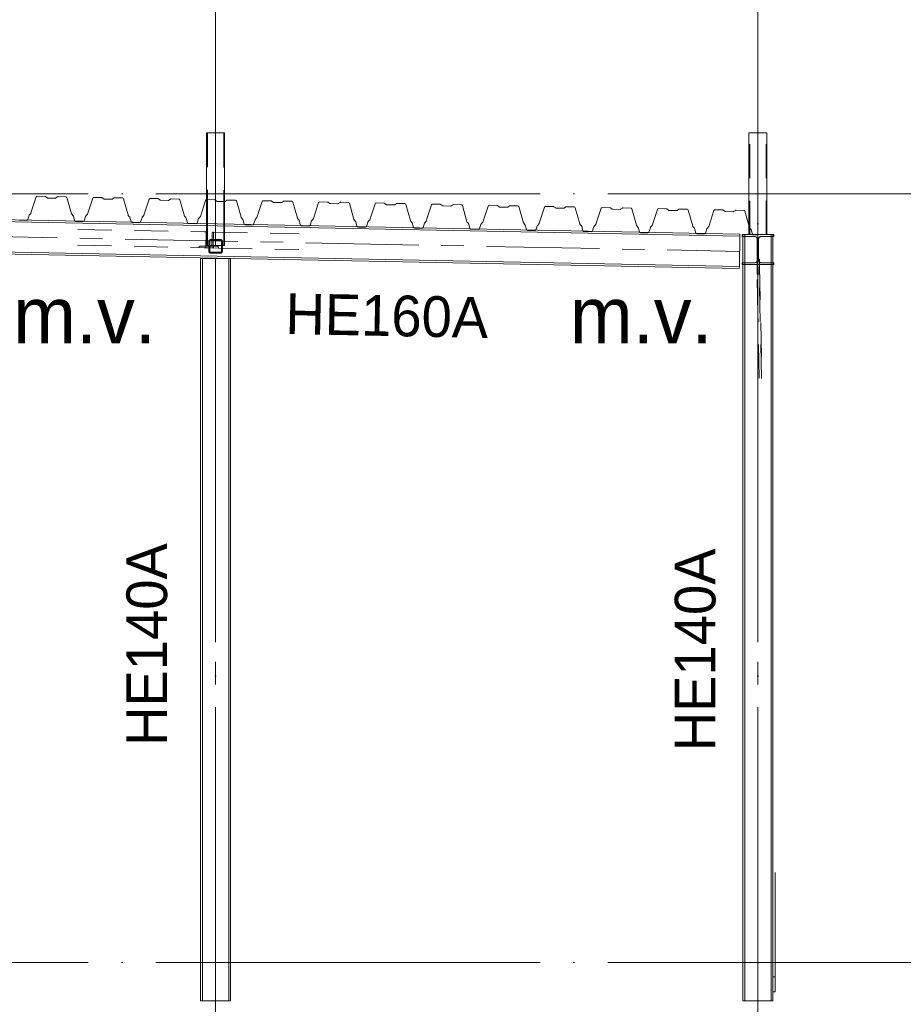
# Model space of a CAD drawing. Header units: millimetres. Extents: x 4517 to 474157, y -4632 to 9900.
# Tile 8 of 114: x 92803 to 96714, y -185 to 4171. Entities that reach past the tile are written whole.
import ezdxf

# ---------------------------------------------------------------- set-up
doc = ezdxf.new("R2010")
doc.units = ezdxf.units.MM
for name, pattern in [('WSP_hartlijn', [800, 500, -100, 100, -100]), ('WSP_hhidden', [250, 150, -100]), ('WSP_stramienlijn', [2000, 1700, -150, 0, -150])]:
    doc.linetypes.add(name, pattern=pattern)
for name, color, linetype, lineweight in [('00_algemeen - hartlijn', 7, 'WSP_hartlijn', 13), ('00_algemeen - hhidden - 0_13mm', 7, 'WSP_hhidden', 13), ('00_text', 7, 'Continuous', 13), ('07_stramien', 4, 'Continuous', 13), ('07_stramien - levels', 7, 'Continuous', 13), ('23_vloeren', 2, 'Continuous', 18), ('28_hoofddraagconstructies - kolommen en liggers', 1, 'Continuous', 13), ('28_hoofddraagconstructies - kolommen en liggers - staal', 1, 'Continuous', 13), ('28_hoofddraagconstructies - tags', 7, 'Continuous', 18)]:
    doc.layers.add(name, color=color, linetype=linetype, lineweight=lineweight)
doc.styles.add('Revittext', font='txt', dxfattribs={"height": 250})
doc.styles.add('Revittext_1', font='txt', dxfattribs={"height": 180})

# ---------------------------------------------------------------- blocks, each defined once
blk = doc.blocks.new('28_WSP_SC_staal - HE v21-0 - HE140A - S235-1325940-as B')
at = {"layer": '00_algemeen - hartlijn'}
blk.add_line((48200, -170), (48200, 3114.7), dxfattribs=at)
blk = doc.blocks.new('28_WSP_SC_staal - HE v21-0 - HE140A - S235-1323463-as B')
at = {"layer": '00_algemeen - hartlijn'}
blk.add_line((50600, -170), (50600, 3220.1), dxfattribs=at)
at = {"layer": '28_hoofddraagconstructies - kolommen en liggers - staal'}
for p, q in [((50533.5, 3220.1), (50542, 3220.1)), ((50533.5, 3220.1), (50533.5, -170)), ((50542, 3220.1), (50554, 3220.1)), ((50542, 3220.1), (50542, -170)), ((50554, 3220.1), (50560, 3220.1)), ((50640, 3220.1), (50646, 3220.1)), ((50646, 3220.1), (50658, 3220.1)), ((50658, 3220.1), (50666.5, 3220.1)), ((50658, 3220.1), (50658, -170)), ((50666.5, -170), (50666.5, 3220.1)), ((50542, -170), (50533.5, -170)), ((50554, -170), (50542, -170)), ((50646, -170), (50554, -170)), ((50658, -170), (50646, -170)), ((50666.5, -170), (50658, -170))]:
    blk.add_line(p, q, dxfattribs=at)
blk = doc.blocks.new('28_WSP_SF_staal - STRIP v18-0 - RECT 80x10-1328602-as B')
at = {"layer": '28_hoofddraagconstructies - kolommen en liggers - staal'}
for p, q in [((50676.5, 397.7), (50676.5, -63.8)), ((50676.5, -63.8), (50666.5, -63.8)), ((50676.5, -129.6), (50676.5, -63.8)), ((50666.5, -129.6), (50676.5, -129.6))]:
    blk.add_line(p, q, dxfattribs=at)
blk = doc.blocks.new('28_WSP_SF_staal - HE v21-0 - HE160A-1325913-as B')
at = {"layer": '00_algemeen - hartlijn'}
blk.add_line((44600, 3263.9), (50519.3, 3145.7), dxfattribs=at)
blk = doc.blocks.new('28_WSP_SC_staal - RHS v18-0 - SHSC 80x80x4 - S275-1327757-as B')
at = {"layer": '00_algemeen - hartlijn'}
blk.add_line((50600, 3220.1), (50600, 3670.1), dxfattribs=at)
at = {"layer": '00_algemeen - hhidden - 0_13mm'}
for p, q in [((50564, 3220.1), (50564, 3670.1)), ((50636, 3220.1), (50636, 3670.1))]:
    blk.add_line(p, q, dxfattribs=at)
at = {"layer": '28_hoofddraagconstructies - kolommen en liggers - staal'}
for p, q in [((50560, 3670.1), (50560, 3260.2)), ((50560, 3670.1), (50568, 3670.1)), ((50568, 3670.1), (50632, 3670.1)), ((50632, 3670.1), (50640, 3670.1)), ((50640, 3220.1), (50640, 3670.1)), ((50560, 3259.9), (50560, 3220.1)), ((50568, 3220.1), (50560, 3220.1)), ((50632, 3220.1), (50568, 3220.1)), ((50640, 3220.1), (50632, 3220.1))]:
    blk.add_line(p, q, dxfattribs=at)
blk = doc.blocks.new('28_WSP_SF_staal - HE v21-0 - HE140A-1329081-as B')
at = {"layer": '28_hoofddraagconstructies - kolommen en liggers', "linetype": 'WSP_hhidden'}
for p, q in [((50533.5, 3211.6), (50585.3, 3211.6)), ((50597.3, 3199.6), (50597.3, 3107.6)), ((50602.8, 3107.6), (50602.8, 3199.6)), ((50614.8, 3211.6), (50666.5, 3211.6)), ((50585.3, 3095.6), (50533.5, 3095.6)), ((50666.5, 3095.6), (50614.8, 3095.6)), ((50533.5, 3087.1), (50666.5, 3087.1))]:
    blk.add_line(p, q, dxfattribs=at)
for centre, start, end in [((50585.3, 3199.6), 0, 90), ((50614.8, 3199.6), 90, 180), ((50585.3, 3107.6), 270, 345), ((50585.3, 3107.6), 345.3053, 0), ((50614.8, 3107.6), 180, 270)]:
    blk.add_arc(centre, 12, start, end, dxfattribs=at)
at = {"layer": '28_hoofddraagconstructies - kolommen en liggers - staal'}
for p, q in [((50530, 3220.1), (50530, 3211.6)), ((50533.5, 3220.1), (50530, 3220.1)), ((50530, 3211.6), (50533.5, 3211.6)), ((50670, 3220.1), (50666.5, 3220.1)), ((50666.5, 3211.6), (50670, 3211.6)), ((50670, 3211.6), (50670, 3220.1)), ((50533.5, 3095.6), (50530, 3095.6)), ((50530, 3095.6), (50530, 3087.1)), ((50670, 3095.6), (50666.5, 3095.6)), ((50670, 3087.1), (50670, 3095.6)), ((50530, 3087.1), (50533.5, 3087.1)), ((50666.5, 3087.1), (50670, 3087.1))]:
    blk.add_line(p, q, dxfattribs=at)
blk = doc.blocks.new('28_WSP_SF_staal - STRIP v18-0 - RECT 80x10-1328601-as B')
at = {"layer": '28_hoofddraagconstructies - kolommen en liggers', "linetype": 'WSP_hhidden'}
for p, q in [((50596.9, 3111.4), (50596.2, 3045.6)), ((50606.9, 3111.4), (50596.9, 3111.4)), ((50606.2, 3045.6), (50606.9, 3111.4)), ((50616.1, 2681.4), (50606.9, 3110.1)), ((50596.2, 3045.6), (50606.2, 3045.6)), ((50600, 2871.5), (50596.2, 3045.6)), ((50616.1, 2584.2), (50606.2, 3045.6)), ((50606.1, 2584.3), (50600, 2866.9))]:
    blk.add_line(p, q, dxfattribs=at)
blk = doc.blocks.new('28_WSP_SF_staal - RHS v18-0 - SHSC 60x60x4 - S275-1328984-as B')
at = {"layer": '28_hoofddraagconstructies - kolommen en liggers', "linetype": 'WSP_hhidden'}
for p, q in [((44622, 3269.9), (44578, 3269.9)), ((44570, 3261.9), (44570, 3217.9)), ((44574, 3217.9), (44574, 3261.9)), ((44578, 3265.9), (44622, 3265.9)), ((44626, 3261.9), (44626, 3217.9)), ((44630, 3217.9), (44630, 3261.9)), ((44622, 3213.9), (44578, 3213.9)), ((44578, 3209.9), (44622, 3209.9))]:
    blk.add_line(p, q, dxfattribs=at)
for centre, radius, start, end in [((44578, 3261.9), 8, 90, 180), ((44622, 3261.9), 8, 0, 90), ((44578, 3261.9), 4, 90, 180), ((44622, 3261.9), 4, 0, 90), ((44578, 3217.9), 8, 180, 270), ((44578, 3217.9), 4, 180, 270), ((44622, 3217.9), 8, 270, 360), ((44622, 3217.9), 4, 270, 0)]:
    blk.add_arc(centre, radius, start, end, dxfattribs=at)
blk = doc.blocks.new('28_WSP_SF_staal - HFL v21-0 - Lequ 70x70x7-1325707-as B')
at = {"layer": '28_hoofddraagconstructies - kolommen en liggers', "linetype": 'WSP_hhidden'}
for p, q in [((48184.9, 3226.9), (48184, 3177.4)), ((48191.3, 3231.2), (48189.1, 3231.3)), ((48190.1, 3171.5), (48191.3, 3231.2)), ((48191.3, 3231.2), (48570.5, 3223.7)), ((48127.3, 3165), (48127.3, 3162.5)), ((48169.2, 3168.7), (48131.5, 3169.4)), ((48212.7, 3160.8), (48569.1, 3153.7))]:
    blk.add_line(p, q, dxfattribs=at)
for centre, major_axis, start_param, end_param in [((48189, 3226.8), (0.09, 4.5), 0, 1.570796), ((48131.4, 3164.9), (0.09, 4.5), 0, 1.570796), ((48175.9, 3177.5), (0.18, 9), 3.141593, 3.403392), ((48175.9, 3177.5), (0.18, 9), 3.926991, 4.712389)]:
    blk.add_ellipse(centre, major_axis=major_axis, ratio=0.894463, start_param=start_param, end_param=end_param, dxfattribs=at)
at = {"layer": '28_hoofddraagconstructies - kolommen en liggers - staal'}
for p, q in [((48178.3, 3161.5), (48189.9, 3161.2)), ((48189.9, 3161.2), (48190.1, 3171.4)), ((48189.9, 3161.2), (48192.8, 3161.2))]:
    blk.add_line(p, q, dxfattribs=at)
blk.add_ellipse((48175.9, 3177.5), major_axis=(0.18, 9), ratio=0.894463, start_param=3.403392, end_param=3.926991, dxfattribs=at)
blk = doc.blocks.new('28_WSP_SF_staal - HFL v21-0 - Lequ 70x70x7-1325708-as B')
at = {"layer": '28_hoofddraagconstructies - kolommen en liggers', "linetype": 'WSP_hhidden'}
for p, q in [((47590.9, 3243.2), (48151.3, 3232)), ((48162.4, 3177.8), (48163.4, 3227.3)), ((47589.5, 3173.2), (48149.9, 3162)), ((48168.3, 3161.7), (48178.2, 3161.5)), ((48175.7, 3168.5), (48169.4, 3168.7)), ((48209.1, 3167.9), (48176, 3168.5)), ((48192.8, 3161.2), (48212.6, 3160.8)), ((48212.6, 3160.8), (48212.7, 3163.3))]:
    blk.add_line(p, q, dxfattribs=at)
for centre, major_axis, start_param, end_param in [((48159.8, 3227.4), (0.09, 4.5), 4.712389, 6.283185), ((48169.6, 3177.6), (0.18, 9), 1.570796, 2.356194), ((48169.6, 3177.6), (0.18, 9), 2.879793, 3.141593), ((48209.1, 3163.4), (0.09, 4.5), 4.712389, 6.283185)]:
    blk.add_ellipse(centre, major_axis=major_axis, ratio=0.80215, start_param=start_param, end_param=end_param, dxfattribs=at)
at = {"layer": '28_hoofddraagconstructies - kolommen en liggers - staal'}
for p, q in [((48151.4, 3232), (48157.9, 3231.9)), ((48157.9, 3231.9), (48156.5, 3161.9)), ((48159.9, 3231.9), (48157.9, 3231.9)), ((48150, 3162), (48156.5, 3161.9)), ((48156.5, 3161.9), (48168.2, 3161.7))]:
    blk.add_line(p, q, dxfattribs=at)
blk.add_ellipse((48169.6, 3177.6), major_axis=(0.18, 9), ratio=0.80215, start_param=2.356194, end_param=2.879793, dxfattribs=at)
blk = doc.blocks.new('28_WSP_SC_staal - RHS v18-0 - SHSC 80x80x4 - S275-1327947-as B')
at = {"layer": '00_algemeen - hartlijn'}
for p, q in [((48200, 3268.1), (48200, 3670.1)), ((48200, 3171.4), (48200, 3259.1))]:
    blk.add_line(p, q, dxfattribs=at)
at = {"layer": '00_algemeen - hhidden - 0_13mm'}
for p, q in [((48164, 3268.8), (48164, 3670.1)), ((48236, 3267.3), (48236, 3670.1)), ((48164, 3171.4), (48164, 3259.8)), ((48236, 3171.4), (48236, 3258.3))]:
    blk.add_line(p, q, dxfattribs=at)
at = {"layer": '28_hoofddraagconstructies - kolommen en liggers', "linetype": 'WSP_hhidden'}
for p, q in [((48164, 3259.8), (48164, 3268.7)), ((48200, 3259.1), (48200, 3268)), ((48236, 3258.4), (48236, 3267.3))]:
    blk.add_line(p, q, dxfattribs=at)

msp = doc.modelspace()

# ---------------------------------------------------------------- linework, layer by layer
at = {"layer": '07_stramien', "linetype": 'WSP_stramienlijn'}
for p, q in [((93670.3, -4583.1), (93670.3, 9000)), ((96070.3, -4583.1), (96070.3, 9000))]:
    msp.add_line(p, q, dxfattribs=at)
at = {"layer": '07_stramien - levels', "linetype": 'WSP_stramienlijn'}
for p, q in [((51404.3, 3400), (99475.5, 3400)), ((51404.3, 0), (99475.5, 0))]:
    msp.add_line(p, q, dxfattribs=at)
at = {"layer": '23_vloeren'}
for p, q in [((92853.3, 3315.7), (92876.5, 3386.5)), ((92876.5, 3386.5), (92878.4, 3389)), ((92878.4, 3389), (92881.4, 3389.9)), ((92881.4, 3389.9), (92915.2, 3389.2)), ((92915.2, 3389.2), (92916.6, 3389)), ((92916.6, 3389), (92917.9, 3388.3)), ((92917.9, 3388.3), (92925.8, 3382.9)), ((92925.8, 3382.9), (92927.1, 3382.2)), ((92927.1, 3382.2), (92928.6, 3382)), ((92928.6, 3382), (92960.6, 3381.3)), ((92960.6, 3381.3), (92962.1, 3381.5)), ((92962.1, 3381.5), (92963.4, 3382.1)), ((92963.4, 3382.1), (92971.5, 3387.3)), ((92971.5, 3387.3), (92972.8, 3387.9)), ((92972.8, 3387.9), (92974.3, 3388.1)), ((92974.3, 3388.1), (93008.1, 3387.4)), ((93008.1, 3387.4), (93011, 3386.3)), ((93011, 3386.3), (93012.8, 3383.7)), ((93012.8, 3383.7), (93033.2, 3312.1)), ((93103.2, 3310.7), (93126.5, 3381.5)), ((93126.5, 3381.5), (93128.3, 3384)), ((93128.3, 3384), (93131.3, 3384.9)), ((93131.3, 3384.9), (93165.1, 3384.2)), ((93165.1, 3384.2), (93166.6, 3384)), ((93166.6, 3384), (93167.9, 3383.3)), ((93167.9, 3383.3), (93175.8, 3377.9)), ((93175.8, 3377.9), (93177.1, 3377.2)), ((93177.1, 3377.2), (93178.5, 3377)), ((93178.5, 3377), (93210.6, 3376.3)), ((93210.6, 3376.3), (93212, 3376.5)), ((93212, 3376.5), (93213.3, 3377.1)), ((93213.3, 3377.1), (93221.4, 3382.3)), ((93221.4, 3382.3), (93222.8, 3382.9)), ((93222.8, 3382.9), (93224.2, 3383.1)), ((93224.2, 3383.1), (93258, 3382.4)), ((93258, 3382.4), (93261, 3381.3)), ((93261, 3381.3), (93262.8, 3378.8)), ((93262.8, 3378.8), (93283.1, 3307.1)), ((93353.2, 3305.7), (93376.4, 3376.5)), ((93376.4, 3376.5), (93378.3, 3379)), ((93378.3, 3379), (93381.3, 3379.9)), ((93381.3, 3379.9), (93415.1, 3379.2)), ((93415.1, 3379.2), (93416.5, 3379)), ((93416.5, 3379), (93417.8, 3378.3)), ((93417.8, 3378.3), (93425.7, 3372.9)), ((93425.7, 3372.9), (93427, 3372.2)), ((93427, 3372.2), (93428.5, 3372)), ((93428.5, 3372), (93460.5, 3371.4)), ((93460.5, 3371.4), (93462, 3371.5)), ((93462, 3371.5), (93463.3, 3372.1)), ((93463.3, 3372.1), (93471.4, 3377.3)), ((93471.4, 3377.3), (93472.7, 3377.9)), ((93472.7, 3377.9), (93474.2, 3378.1)), ((93474.2, 3378.1), (93508, 3377.4)), ((93508, 3377.4), (93510.9, 3376.3)), ((93510.9, 3376.3), (93512.7, 3373.8)), ((93512.7, 3373.8), (93533.1, 3302.1)), ((93603.1, 3300.7), (93626.4, 3371.5)), ((93626.4, 3371.5), (93628.2, 3374)), ((93628.2, 3374), (93631.2, 3374.9)), ((93631.2, 3374.9), (93665, 3374.2)), ((93665, 3374.2), (93666.5, 3374)), ((93666.5, 3374), (93667.8, 3373.3)), ((93667.8, 3373.3), (93675.7, 3367.9)), ((93675.7, 3367.9), (93677, 3367.2)), ((93677, 3367.2), (93678.4, 3367)), ((93678.4, 3367), (93710.5, 3366.4)), ((93710.5, 3366.4), (93711.9, 3366.5)), ((93711.9, 3366.5), (93713.2, 3367.1)), ((93713.2, 3367.1), (93721.3, 3372.3)), ((93721.3, 3372.3), (93722.7, 3372.9)), ((93722.7, 3372.9), (93724.1, 3373.1)), ((93724.1, 3373.1), (93757.9, 3372.4)), ((93757.9, 3372.4), (93760.9, 3371.3)), ((93760.9, 3371.3), (93762.7, 3368.8)), ((93762.7, 3368.8), (93783, 3297.1)), ((93853.1, 3295.7), (93876.3, 3366.5)), ((93876.3, 3366.5), (93878.2, 3369)), ((93878.2, 3369), (93881.2, 3369.9)), ((93881.2, 3369.9), (93915, 3369.2)), ((93915, 3369.2), (93916.4, 3369)), ((93916.4, 3369), (93917.7, 3368.3)), ((93917.7, 3368.3), (93925.6, 3362.9)), ((93925.6, 3362.9), (93926.9, 3362.2)), ((93926.9, 3362.2), (93928.4, 3362)), ((93928.4, 3362), (93960.4, 3361.4)), ((93960.4, 3361.4), (93961.9, 3361.5)), ((93961.9, 3361.5), (93963.2, 3362.1)), ((93963.2, 3362.1), (93971.3, 3367.3)), ((93971.3, 3367.3), (93972.6, 3367.9)), ((93972.6, 3367.9), (93974.1, 3368.1)), ((93974.1, 3368.1), (94007.9, 3367.4)), ((94007.9, 3367.4), (94010.8, 3366.3)), ((94010.8, 3366.3), (94012.6, 3363.8)), ((94012.6, 3363.8), (94033, 3292.1)), ((94103, 3290.7), (94126.3, 3361.5)), ((94126.3, 3361.5), (94128.1, 3364)), ((94128.1, 3364), (94131.1, 3364.9)), ((94131.1, 3364.9), (94164.9, 3364.2)), ((94164.9, 3364.2), (94166.4, 3364)), ((94166.4, 3364), (94167.7, 3363.4)), ((94167.7, 3363.4), (94175.6, 3357.9)), ((94175.6, 3357.9), (94176.9, 3357.2)), ((94176.9, 3357.2), (94178.3, 3357)), ((94178.3, 3357), (94210.4, 3356.4)), ((94210.4, 3356.4), (94211.8, 3356.5)), ((94211.8, 3356.5), (94213.1, 3357.1)), ((94213.1, 3357.1), (94221.2, 3362.3)), ((94221.2, 3362.3), (94222.6, 3362.9)), ((94222.6, 3362.9), (94224, 3363.1)), ((94224, 3363.1), (94257.8, 3362.4)), ((94257.8, 3362.4), (94260.8, 3361.3)), ((94260.8, 3361.3), (94262.6, 3358.8)), ((94262.6, 3358.8), (94282.9, 3287.1)), ((94353, 3285.7), (94376.2, 3356.5)), ((94376.2, 3356.5), (94378.1, 3359)), ((94378.1, 3359), (94381.1, 3359.9)), ((94381.1, 3359.9), (94414.9, 3359.2)), ((94414.9, 3359.2), (94416.3, 3359)), ((94416.3, 3359), (94417.6, 3358.4)), ((94417.6, 3358.4), (94425.5, 3352.9)), ((94463.1, 3352.1), (94471.2, 3357.3)), ((94471.2, 3357.3), (94472.5, 3357.9)), ((94472.5, 3357.9), (94474, 3358.1)), ((94474, 3358.1), (94507.8, 3357.4)), ((94507.8, 3357.4), (94510.7, 3356.3)), ((94510.7, 3356.3), (94512.5, 3353.8)), ((94626.2, 3351.5), (94628, 3354)), ((94628, 3354), (94631, 3354.9)), ((94631, 3354.9), (94664.8, 3354.2)), ((94664.8, 3354.2), (94666.3, 3354)), ((94666.3, 3354), (94667.6, 3353.4)), ((92846.2, 3307.4), (92852.2, 3313.8)), ((92852.2, 3313.8), (92852.8, 3314.7)), ((92852.8, 3314.7), (92853.3, 3315.7)), ((93033.2, 3312.1), (93033.6, 3311.1)), ((93033.6, 3311.1), (93034.2, 3310.2)), ((93102.8, 3309.7), (93103.2, 3310.7)), ((94425.5, 3352.9), (94426.8, 3352.2)), ((94426.8, 3352.2), (94428.3, 3352)), ((94428.3, 3352), (94460.3, 3351.4)), ((94460.3, 3351.4), (94461.8, 3351.5)), ((94461.8, 3351.5), (94463.1, 3352.1)), ((94512.5, 3353.8), (94532.9, 3282.1)), ((94602.9, 3280.7), (94626.2, 3351.5)), ((94667.6, 3353.4), (94675.5, 3347.9)), ((94675.5, 3347.9), (94676.8, 3347.2)), ((94676.8, 3347.2), (94678.2, 3347)), ((94678.2, 3347), (94710.3, 3346.4)), ((94710.3, 3346.4), (94711.7, 3346.5)), ((94711.7, 3346.5), (94713, 3347.1)), ((94713, 3347.1), (94721.1, 3352.3)), ((94721.1, 3352.3), (94722.5, 3352.9)), ((94722.5, 3352.9), (94723.9, 3353.1)), ((94723.9, 3353.1), (94757.7, 3352.4)), ((94757.7, 3352.4), (94760.7, 3351.3)), ((94760.7, 3351.3), (94762.5, 3348.8)), ((94762.5, 3348.8), (94782.8, 3277.1)), ((94852.9, 3275.7), (94876.1, 3346.5)), ((94876.1, 3346.5), (94878, 3349)), ((94878, 3349), (94881, 3349.9)), ((94881, 3349.9), (94914.8, 3349.2)), ((94914.8, 3349.2), (94916.2, 3349)), ((94916.2, 3349), (94917.5, 3348.4)), ((94917.5, 3348.4), (94925.4, 3342.9)), ((94925.4, 3342.9), (94926.7, 3342.2)), ((94926.7, 3342.2), (94928.2, 3342)), ((94928.2, 3342), (94960.2, 3341.4)), ((94960.2, 3341.4), (94961.7, 3341.5)), ((94961.7, 3341.5), (94963, 3342.1)), ((94963, 3342.1), (94971.1, 3347.3)), ((94971.1, 3347.3), (94972.4, 3347.9)), ((94972.4, 3347.9), (94973.9, 3348.1)), ((94973.9, 3348.1), (95007.7, 3347.4)), ((95007.7, 3347.4), (95010.6, 3346.3)), ((95010.6, 3346.3), (95012.4, 3343.8)), ((95012.4, 3343.8), (95032.8, 3272.1)), ((95102.8, 3270.7), (95126.1, 3341.5)), ((95126.1, 3341.5), (95127.9, 3344)), ((95127.9, 3344), (95130.9, 3344.9)), ((95130.9, 3344.9), (95164.7, 3344.2)), ((95164.7, 3344.2), (95166.2, 3344)), ((95166.2, 3344), (95167.5, 3343.4)), ((95167.5, 3343.4), (95175.4, 3337.9)), ((95175.4, 3337.9), (95176.7, 3337.2)), ((95176.7, 3337.2), (95178.1, 3337)), ((95178.1, 3337), (95210.2, 3336.4)), ((95210.2, 3336.4), (95211.6, 3336.5)), ((95211.6, 3336.5), (95212.9, 3337.1)), ((95212.9, 3337.1), (95221, 3342.3)), ((95221, 3342.3), (95222.4, 3342.9)), ((95222.4, 3342.9), (95223.8, 3343.1)), ((95223.8, 3343.1), (95257.6, 3342.4)), ((95257.6, 3342.4), (95260.6, 3341.4)), ((95260.6, 3341.4), (95262.4, 3338.8)), ((95262.4, 3338.8), (95282.7, 3267.1)), ((95352.8, 3265.7), (95376, 3336.5)), ((95376, 3336.5), (95377.9, 3339)), ((95377.9, 3339), (95380.9, 3339.9)), ((95380.9, 3339.9), (95414.7, 3339.2)), ((95414.7, 3339.2), (95416.1, 3339)), ((95416.1, 3339), (95417.4, 3338.4)), ((95417.4, 3338.4), (95425.3, 3332.9)), ((95425.3, 3332.9), (95426.6, 3332.2)), ((95426.6, 3332.2), (95428.1, 3332)), ((95428.1, 3332), (95460.1, 3331.4)), ((95460.1, 3331.4), (95461.6, 3331.5)), ((95461.6, 3331.5), (95462.9, 3332.1)), ((95462.9, 3332.1), (95471, 3337.3)), ((95471, 3337.3), (95472.3, 3337.9)), ((95472.3, 3337.9), (95473.8, 3338.1)), ((95473.8, 3338.1), (95507.6, 3337.4)), ((95507.6, 3337.4), (95510.5, 3336.4)), ((95510.5, 3336.4), (95512.3, 3333.8)), ((95512.3, 3333.8), (95532.7, 3262.1)), ((95602.7, 3260.7), (95626, 3331.5)), ((95626, 3331.5), (95627.8, 3334)), ((95627.8, 3334), (95630.8, 3334.9)), ((95630.8, 3334.9), (95664.6, 3334.3)), ((95664.6, 3334.3), (95666.1, 3334)), ((95666.1, 3334), (95667.4, 3333.4)), ((95667.4, 3333.4), (95675.3, 3327.9)), ((95675.3, 3327.9), (95676.6, 3327.2)), ((95676.6, 3327.2), (95678, 3327)), ((95678, 3327), (95710.1, 3326.4)), ((95710.1, 3326.4), (95711.5, 3326.5)), ((95711.5, 3326.5), (95712.8, 3327.1)), ((95712.8, 3327.1), (95720.9, 3332.3)), ((95720.9, 3332.3), (95722.3, 3332.9)), ((95722.3, 3332.9), (95723.7, 3333.1)), ((95723.7, 3333.1), (95757.5, 3332.4)), ((95757.5, 3332.4), (95760.5, 3331.4)), ((95760.5, 3331.4), (95762.3, 3328.8)), ((95762.3, 3328.8), (95782.6, 3257.1)), ((95852.7, 3255.7), (95875.9, 3326.5)), ((95875.9, 3326.5), (95877.8, 3329)), ((95877.8, 3329), (95880.8, 3329.9)), ((95880.8, 3329.9), (95914.6, 3329.3)), ((95914.6, 3329.3), (95916, 3329)), ((95916, 3329), (95917.3, 3328.4)), ((95917.3, 3328.4), (95925.2, 3322.9)), ((95925.2, 3322.9), (95926.5, 3322.2)), ((95926.5, 3322.2), (95928, 3322)), ((95928, 3322), (95960, 3321.4)), ((95960, 3321.4), (95961.5, 3321.5)), ((95961.5, 3321.5), (95962.8, 3322.1)), ((95962.8, 3322.1), (95970.9, 3327.3)), ((95970.9, 3327.3), (95972.2, 3327.9)), ((95972.2, 3327.9), (95973.7, 3328.1)), ((95973.7, 3328.1), (96007.5, 3327.4)), ((96007.5, 3327.4), (96010.4, 3326.4)), ((96010.4, 3326.4), (96012.2, 3323.8)), ((96012.2, 3323.8), (96032.6, 3252.1)), ((92801.2, 3283.5), (92833.9, 3282.8)), ((92833.9, 3282.8), (92836.9, 3283.8)), ((92836.9, 3283.8), (92838.8, 3286.3)), ((92838.8, 3286.3), (92845.1, 3305.6)), ((92845.1, 3305.6), (92845.6, 3306.5)), ((92845.6, 3306.5), (92846.2, 3307.4)), ((93034.2, 3310.2), (93039.9, 3303.5)), ((93039.9, 3303.5), (93040.5, 3302.6)), ((93040.5, 3302.6), (93040.9, 3301.6)), ((93040.9, 3301.6), (93046.5, 3282.1)), ((93046.5, 3282.1), (93048.2, 3279.5)), ((93048.2, 3279.5), (93051.2, 3278.5)), ((93051.2, 3278.5), (93083.9, 3277.8)), ((93083.9, 3277.8), (93086.9, 3278.8)), ((93086.9, 3278.8), (93088.7, 3281.3)), ((93088.7, 3281.3), (93095.1, 3300.6)), ((93095.1, 3300.6), (93095.5, 3301.5)), ((93095.5, 3301.5), (93096.2, 3302.4)), ((93096.2, 3302.4), (93102.1, 3308.8)), ((93102.1, 3308.8), (93102.8, 3309.7)), ((93283.1, 3307.1), (93283.5, 3306.1)), ((93283.5, 3306.1), (93284.1, 3305.2)), ((93284.1, 3305.2), (93289.9, 3298.5)), ((93289.9, 3298.5), (93290.5, 3297.6)), ((93290.5, 3297.6), (93290.9, 3296.6)), ((93290.9, 3296.6), (93296.4, 3277.1)), ((93296.4, 3277.1), (93298.2, 3274.5)), ((93298.2, 3274.5), (93301.1, 3273.5)), ((93301.1, 3273.5), (93333.8, 3272.8)), ((93333.8, 3272.8), (93336.8, 3273.8)), ((93336.8, 3273.8), (93338.7, 3276.3)), ((93338.7, 3276.3), (93345, 3295.6)), ((93345, 3295.6), (93345.5, 3296.5)), ((93345.5, 3296.5), (93346.1, 3297.4)), ((93346.1, 3297.4), (93352.1, 3303.8)), ((93352.1, 3303.8), (93352.7, 3304.7)), ((93352.7, 3304.7), (93353.2, 3305.7)), ((93533.1, 3302.1), (93533.5, 3301.1)), ((93533.5, 3301.1), (93534.1, 3300.2)), ((93534.1, 3300.2), (93539.8, 3293.5)), ((93539.8, 3293.5), (93540.4, 3292.6)), ((93540.4, 3292.6), (93540.8, 3291.6)), ((93540.8, 3291.6), (93546.4, 3272.1)), ((93546.4, 3272.1), (93548.1, 3269.5)), ((93548.1, 3269.5), (93551.1, 3268.5)), ((93551.1, 3268.5), (93583.8, 3267.8)), ((93583.8, 3267.8), (93586.8, 3268.8)), ((93586.8, 3268.8), (93588.6, 3271.3)), ((93588.6, 3271.3), (93595, 3290.6)), ((93595, 3290.6), (93595.4, 3291.5)), ((93595.4, 3291.5), (93596.1, 3292.4)), ((93596.1, 3292.4), (93602, 3298.8)), ((93602, 3298.8), (93602.7, 3299.7)), ((93602.7, 3299.7), (93603.1, 3300.7)), ((93783, 3297.1), (93783.4, 3296.1)), ((93783.4, 3296.1), (93784, 3295.2)), ((93784, 3295.2), (93789.8, 3288.5)), ((93789.8, 3288.5), (93790.4, 3287.6)), ((93790.4, 3287.6), (93790.8, 3286.6)), ((93790.8, 3286.6), (93796.3, 3267.1)), ((93796.3, 3267.1), (93798.1, 3264.5)), ((93838.6, 3266.3), (93844.9, 3285.6)), ((93844.9, 3285.6), (93845.4, 3286.5)), ((93845.4, 3286.5), (93846, 3287.4)), ((93846, 3287.4), (93852, 3293.8)), ((93852, 3293.8), (93852.6, 3294.7)), ((93852.6, 3294.7), (93853.1, 3295.7)), ((94033, 3292.1), (94033.4, 3291.1)), ((94033.4, 3291.1), (94034, 3290.2)), ((94034, 3290.2), (94039.7, 3283.5)), ((94039.7, 3283.5), (94040.3, 3282.6)), ((94040.3, 3282.6), (94040.7, 3281.6)), ((94040.7, 3281.6), (94046.3, 3262.1)), ((94088.5, 3261.3), (94094.9, 3280.6)), ((94094.9, 3280.6), (94095.3, 3281.5)), ((94095.3, 3281.5), (94096, 3282.4)), ((94096, 3282.4), (94101.9, 3288.8)), ((94101.9, 3288.8), (94102.6, 3289.7)), ((94102.6, 3289.7), (94103, 3290.7)), ((94282.9, 3287.1), (94283.3, 3286.1)), ((94283.3, 3286.1), (94283.9, 3285.2)), ((94283.9, 3285.2), (94289.7, 3278.5)), ((94289.7, 3278.5), (94290.3, 3277.6)), ((94290.3, 3277.6), (94290.7, 3276.6)), ((94290.7, 3276.6), (94296.2, 3257.1)), ((94338.5, 3256.3), (94344.8, 3275.6)), ((94344.8, 3275.6), (94345.3, 3276.5)), ((94345.3, 3276.5), (94345.9, 3277.4)), ((94345.9, 3277.4), (94351.9, 3283.8)), ((94351.9, 3283.8), (94352.5, 3284.7)), ((94352.5, 3284.7), (94353, 3285.7)), ((94532.9, 3282.1), (94533.3, 3281.1)), ((94533.3, 3281.1), (94533.9, 3280.2)), ((94533.9, 3280.2), (94539.6, 3273.5)), ((94539.6, 3273.5), (94540.2, 3272.6)), ((94540.2, 3272.6), (94540.6, 3271.6)), ((94540.6, 3271.6), (94546.2, 3252.1)), ((94588.4, 3251.3), (94594.8, 3270.6)), ((94594.8, 3270.6), (94595.2, 3271.5)), ((94595.2, 3271.5), (94595.9, 3272.4)), ((94595.9, 3272.4), (94601.8, 3278.8)), ((94601.8, 3278.8), (94602.5, 3279.7)), ((94602.5, 3279.7), (94602.9, 3280.7)), ((94782.8, 3277.1), (94783.2, 3276.1)), ((94783.2, 3276.1), (94783.8, 3275.2)), ((94783.8, 3275.2), (94789.6, 3268.5)), ((94789.6, 3268.5), (94790.2, 3267.6)), ((94790.2, 3267.6), (94790.6, 3266.6)), ((94845.2, 3266.5), (94845.8, 3267.4)), ((94845.8, 3267.4), (94851.8, 3273.8)), ((94851.8, 3273.8), (94852.4, 3274.7)), ((94852.4, 3274.7), (94852.9, 3275.7)), ((95032.8, 3272.1), (95033.2, 3271.1)), ((95033.2, 3271.1), (95033.8, 3270.2)), ((95033.8, 3270.2), (95039.5, 3263.5)), ((95095.8, 3262.4), (95101.7, 3268.8)), ((95101.7, 3268.8), (95102.4, 3269.7)), ((95102.4, 3269.7), (95102.8, 3270.7)), ((95282.7, 3267.1), (95283.1, 3266.1)), ((93798.1, 3264.5), (93801, 3263.5)), ((93801, 3263.5), (93833.7, 3262.8)), ((93833.7, 3262.8), (93836.7, 3263.8)), ((93836.7, 3263.8), (93838.6, 3266.3)), ((94046.3, 3262.1), (94048, 3259.5)), ((94048, 3259.5), (94051, 3258.5)), ((94051, 3258.5), (94083.7, 3257.8)), ((94083.7, 3257.8), (94086.7, 3258.8)), ((94086.7, 3258.8), (94088.5, 3261.3)), ((94296.2, 3257.1), (94298, 3254.5)), ((94298, 3254.5), (94300.9, 3253.5)), ((94300.9, 3253.5), (94333.6, 3252.8)), ((94333.6, 3252.8), (94336.6, 3253.8)), ((94336.6, 3253.8), (94338.5, 3256.3)), ((94546.2, 3252.1), (94547.9, 3249.5)), ((94547.9, 3249.5), (94550.9, 3248.5)), ((94550.9, 3248.5), (94583.6, 3247.8)), ((94583.6, 3247.8), (94586.6, 3248.8)), ((94586.6, 3248.8), (94588.4, 3251.3)), ((94790.6, 3266.6), (94796.1, 3247.1)), ((94796.1, 3247.1), (94797.9, 3244.5)), ((94797.9, 3244.5), (94800.8, 3243.5)), ((94800.8, 3243.5), (94833.5, 3242.9)), ((94833.5, 3242.9), (94836.5, 3243.8)), ((94836.5, 3243.8), (94838.4, 3246.3)), ((94838.4, 3246.3), (94844.7, 3265.6)), ((94844.7, 3265.6), (94845.2, 3266.5)), ((95039.5, 3263.5), (95040.1, 3262.6)), ((95040.1, 3262.6), (95040.5, 3261.6)), ((95040.5, 3261.6), (95046.1, 3242.1)), ((95046.1, 3242.1), (95047.8, 3239.5)), ((95047.8, 3239.5), (95050.8, 3238.5)), ((95050.8, 3238.5), (95083.5, 3237.9)), ((95083.5, 3237.9), (95086.5, 3238.8)), ((95086.5, 3238.8), (95088.3, 3241.3)), ((95088.3, 3241.3), (95094.7, 3260.6)), ((95094.7, 3260.6), (95095.1, 3261.5)), ((95095.1, 3261.5), (95095.8, 3262.4)), ((95283.1, 3266.1), (95283.7, 3265.2)), ((95283.7, 3265.2), (95289.5, 3258.5)), ((95289.5, 3258.5), (95290.1, 3257.6)), ((95290.1, 3257.6), (95290.5, 3256.6)), ((95290.5, 3256.6), (95296, 3237.1)), ((95296, 3237.1), (95297.8, 3234.5)), ((95297.8, 3234.5), (95300.7, 3233.5)), ((95300.7, 3233.5), (95333.4, 3232.9)), ((95333.4, 3232.9), (95336.4, 3233.8)), ((95336.4, 3233.8), (95338.3, 3236.3)), ((95338.3, 3236.3), (95344.6, 3255.6)), ((95344.6, 3255.6), (95345.1, 3256.5)), ((95345.1, 3256.5), (95345.7, 3257.4)), ((95345.7, 3257.4), (95351.7, 3263.8)), ((95351.7, 3263.8), (95352.3, 3264.7)), ((95352.3, 3264.7), (95352.8, 3265.7)), ((95532.7, 3262.1), (95533.1, 3261.1)), ((95533.1, 3261.1), (95533.7, 3260.2)), ((95533.7, 3260.2), (95539.4, 3253.5)), ((95539.4, 3253.5), (95540, 3252.6)), ((95540, 3252.6), (95540.4, 3251.6)), ((95540.4, 3251.6), (95546, 3232.1)), ((95546, 3232.1), (95547.7, 3229.5)), ((95547.7, 3229.5), (95550.7, 3228.5)), ((95550.7, 3228.5), (95583.4, 3227.9)), ((95583.4, 3227.9), (95586.4, 3228.8)), ((95586.4, 3228.8), (95588.2, 3231.3)), ((95588.2, 3231.3), (95594.6, 3250.6)), ((95594.6, 3250.6), (95595, 3251.5)), ((95595, 3251.5), (95595.7, 3252.4)), ((95595.7, 3252.4), (95601.6, 3258.8)), ((95601.6, 3258.8), (95602.3, 3259.7)), ((95602.3, 3259.7), (95602.7, 3260.7)), ((95782.6, 3257.1), (95783, 3256.1)), ((95783, 3256.1), (95783.6, 3255.2)), ((95783.6, 3255.2), (95789.4, 3248.5)), ((95789.4, 3248.5), (95790, 3247.6)), ((95790, 3247.6), (95790.4, 3246.6)), ((95790.4, 3246.6), (95795.9, 3227.1)), ((95795.9, 3227.1), (95797.7, 3224.5)), ((95797.7, 3224.5), (95800.6, 3223.5)), ((95800.6, 3223.5), (95833.3, 3222.9)), ((95833.3, 3222.9), (95836.3, 3223.8)), ((95836.3, 3223.8), (95838.2, 3226.3)), ((95838.2, 3226.3), (95844.5, 3245.6)), ((95844.5, 3245.6), (95845, 3246.5)), ((95845, 3246.5), (95845.6, 3247.4)), ((95845.6, 3247.4), (95851.6, 3253.8)), ((95851.6, 3253.8), (95852.2, 3254.7)), ((95852.2, 3254.7), (95852.7, 3255.7)), ((96032.6, 3252.1), (96033, 3251.1)), ((96033, 3251.1), (96033.6, 3250.2)), ((96033.6, 3250.2), (96039.3, 3243.5)), ((96039.3, 3243.5), (96039.9, 3242.6)), ((96039.9, 3242.6), (96040.3, 3241.6)), ((96040.3, 3241.6), (96045.9, 3222.1)), ((96045.9, 3222.1), (96047.6, 3219.5)), ((96047.6, 3219.5), (96050.6, 3218.5)), ((96050.6, 3218.5), (96070.3, 3218.1))]:
    msp.add_line(p, q, dxfattribs=at)
at = {"layer": '28_hoofddraagconstructies - kolommen en liggers', "linetype": 'WSP_hhidden'}
for p, q in [((93630.3, 3268.8), (93630.3, 3259.9)), ((93710.3, 3258.3), (93710.3, 3267.2))]:
    msp.add_line(p, q, dxfattribs=at)
at = {"layer": '28_hoofddraagconstructies - kolommen en liggers - staal'}
for p, q in [((93630.3, 3670.1), (93630.3, 3268.9)), ((93630.3, 3670.1), (93638.3, 3670.1)), ((93638.3, 3670.1), (93702.3, 3670.1)), ((93702.3, 3670.1), (93710.3, 3670.1)), ((93710.3, 3267.3), (93710.3, 3670.1)), ((95991.1, 3221.7), (90070.3, 3339.9)), ((90070.3, 3330.9), (95990.9, 3212.7)), ((93630.3, 3259.9), (93630.3, 3171.4)), ((93710.3, 3171.4), (93710.3, 3258.3)), ((90070.3, 3196.9), (95988.3, 3078.7)), ((90070.3, 3187.9), (95988.1, 3069.7)), ((95990.6, 3197.7), (95988.6, 3093.7)), ((95990.9, 3212.7), (95990.6, 3197.7)), ((95991.1, 3221.7), (95990.9, 3212.7)), ((93638.3, 3171.4), (93630.3, 3171.4)), ((93702.3, 3171.4), (93638.3, 3171.4)), ((93710.3, 3171.4), (93702.3, 3171.4)), ((93603.8, 3114.7), (93612.3, 3114.7)), ((93603.8, 3114.7), (93603.8, -170)), ((93612.3, 3114.7), (93624.3, 3114.7)), ((93612.3, 3114.7), (93612.3, -170)), ((93624.3, 3114.7), (93716.3, 3114.7)), ((93716.3, 3114.7), (93728.3, 3114.7)), ((93728.3, 3114.7), (93734.3, 3114.7)), ((93728.3, 3114.7), (93728.3, -170)), ((93736.8, -170), (93736.8, 3114.7)), ((95988.6, 3093.7), (95988.3, 3078.7)), ((95988.3, 3078.7), (95988.1, 3069.7)), ((93612.3, -170), (93603.8, -170)), ((93624.3, -170), (93612.3, -170)), ((93716.3, -170), (93624.3, -170)), ((93728.3, -170), (93716.3, -170)), ((93736.8, -170), (93728.3, -170))]:
    msp.add_line(p, q, dxfattribs=at)

# ---------------------------------------------------------------- block references
at = {"layer": '00_algemeen - hartlijn'}
for name in ['28_WSP_SF_staal - HE v21-0 - HE160A-1325913-as B', '28_WSP_SC_staal - HE v21-0 - HE140A - S235-1325940-as B']:
    msp.add_blockref(name, (45470.3, 0), dxfattribs=at)
at = {"layer": '28_hoofddraagconstructies - kolommen en liggers', "linetype": 'WSP_hhidden'}
for name, p in [('28_WSP_SC_staal - RHS v18-0 - SHSC 80x80x4 - S275-1327947-as B', (45470.3, 0)), ('28_WSP_SF_staal - HFL v21-0 - Lequ 70x70x7-1325708-as B', (45470.3, 0)), ('28_WSP_SF_staal - HFL v21-0 - Lequ 70x70x7-1325707-as B', (45470.3, 0)), ('28_WSP_SF_staal - RHS v18-0 - SHSC 60x60x4 - S275-1328984-as B', (49070.3, -71.9)), ('28_WSP_SF_staal - HE v21-0 - HE140A-1329081-as B', (45470.3, 0)), ('28_WSP_SF_staal - STRIP v18-0 - RECT 80x10-1328601-as B', (45470.3, 0))]:
    msp.add_blockref(name, p, dxfattribs=at)
at = {"layer": '28_hoofddraagconstructies - kolommen en liggers'}
for name in ['28_WSP_SC_staal - RHS v18-0 - SHSC 80x80x4 - S275-1327757-as B', '28_WSP_SC_staal - HE v21-0 - HE140A - S235-1323463-as B', '28_WSP_SF_staal - STRIP v18-0 - RECT 80x10-1328602-as B']:
    msp.add_blockref(name, (45470.3, 0), dxfattribs=at)

# ---------------------------------------------------------------- texts
at = {"layer": '00_text', "lineweight": 18, "char_height": 250, "width": 817.721, "attachment_point": 1, "style": 'Revittext'}
for insert in [(92774.4, 2988.6), (95238.1, 2988.6)]:
    msp.add_mtext('m.v.', dxfattribs=dict(at, insert=insert))
at = {"layer": '28_hoofddraagconstructies - tags', "lineweight": 13, "insert": (93982.2, 2960.7), "char_height": 180, "width": 1122.362, "attachment_point": 1, "rotation": 358.856, "style": 'Revittext_1'}
msp.add_mtext('HE160A', dxfattribs=at)
at = {"layer": '28_hoofddraagconstructies - tags', "lineweight": 13, "char_height": 180, "width": 1122.362, "attachment_point": 1, "rotation": 90, "style": 'Revittext_1', "bg_fill": 3, "box_fill_scale": 1.25, "bg_fill_color": 256, "bg_fill_true_color": 13158600, "bg_fill_transparency": 0}
for insert in [(93275.8, 958.5), (95702.4, 935.2)]:
    msp.add_mtext('HE140A', dxfattribs=dict(at, insert=insert))

doc.saveas('drawing.dxf')
